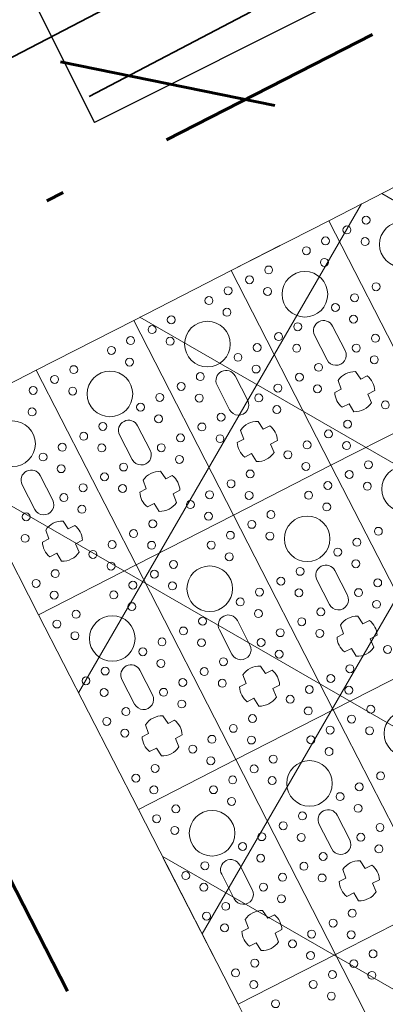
# Model space of a CAD drawing. Header units: metres. Extents: x 7472034 to 8440138, y 5890133 to 5961460.
# Tile 48 of 103: x 8439516.93 to 8439518.93, y 5890369.43 to 5890374.83. Entities that reach past the tile are written whole.
import ezdxf
from ezdxf import colors
from ezdxf.entities.mleader import LeaderData, LeaderLine
from ezdxf.math import Vec2, Vec3

# ---------------------------------------------------------------- set-up
doc = ezdxf.new("R2010")
doc.units = ezdxf.units.M
doc.header["$MEASUREMENT"] = 0
for name, pattern in [('$0$L218_500', [1, 0.5, -0.5]), ('ACAD_ISO03W100', [30, 12, -18]), ('DASHDOT', [25.399999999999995, 12.7, -6.349999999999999, 0, -6.349999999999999]), ('DASHDOTX2', [2, 1, -0.5, 0, -0.5]), ('DASHED', [19.049999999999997, 12.7, -6.349999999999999])]:
    doc.linetypes.add(name, pattern=pattern)
doc.layers.get('0').update_dxf_attribs({"linetype": 'CONTINUOUS', "lineweight": 5})
for name, color, linetype, lineweight in [('__GRANICA', 5, 'ACAD_ISO03W100', 80), ('_IS.BLOK.KD.doziemne', 7, 'CONTINUOUS', 5), ('_IS.KD.opis.2', 7, 'CONTINUOUS', 18), ('_IS.TCH.V.oddzialywanie', 30, 'DASHED', 60), ('_IS.TCH.V.skrzynki.0', 101, 'CONTINUOUS', 20), ('_IS.TCH.V.skrzynki.1', 97, 'CONTINUOUS', 20), ('_IS.TCH.V.skrzynki.2', 93, 'CONTINUOUS', 20), ('E_BLOK', 170, 'CONTINUOUS', 20), ('E_Kable_ziemia2', 10, 'DASHED', 35), ('E_Kanal_sterownicze', 10, 'DASHDOTX2', 35)]:
    doc.layers.add(name, color=color, linetype=linetype, lineweight=lineweight)
doc.layers.add('Kraw_parking', color=7, linetype='DASHED')
doc.styles.add('RS', font='Romans.shx', dxfattribs={"width": 0.7})

# ---------------------------------------------------------------- blocks, each defined once
blk = doc.blocks.new('Elektryk_v3')
at = {"layer": 'E_Kable_ziemia2', "color": 1, "ltscale": 0.1}
blk.add_lwpolyline([(-47.995441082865, -75.12338280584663), (-39.47770220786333, -71.02047101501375), (-28.359589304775, -73.6234334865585), (-29.27095957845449, -80.11922698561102), (-27.97647697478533, -82.44547663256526), (-13.99008785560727, -86.05215857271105), (-7.757099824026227, -86.53363337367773), (-3.364043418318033, -85.10968956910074), (2.010407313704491, -82.48466392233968), (2.010407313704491, -82.48466392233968), (6.782775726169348, -79.95534261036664), (12.44286250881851, -77.00296626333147), (12.65006005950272, -76.4139361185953), (9.372079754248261, -69.28661691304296), (17.62382033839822, -65.1038746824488), (18.05794266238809, -65.39319132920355), (24.48295167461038, -62.19143118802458), (21.93503779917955, -56.69791478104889), (21.70304629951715, -56.5877435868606), (17.90186174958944, -58.12423577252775)], dxfattribs=at)
at = {"layer": 'E_Kanal_sterownicze', "color": 1}
blk.add_lwpolyline([(-29.83625467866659, -82.44043670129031), (-13.99026843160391, -86.38241211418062), (-9.777016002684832, -86.98702516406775), (-8.866408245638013, -87.00584507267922), (-7.433892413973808, -86.96655004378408), (-3.298850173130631, -85.52363321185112), (2.14996868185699, -82.82342106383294), (2.14996868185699, -82.82342106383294), (2.14996868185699, -82.82342106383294), (13.05574875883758, -77.10486480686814)], dxfattribs=at)
blk = doc.blocks.new('A$C57F34CC8')
at = {"layer": '__GRANICA', "color": 246, "lineweight": 60, "ltscale": 0.1}
blk.add_lwpolyline([(104.5474768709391, 61.49084398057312), (124.7534257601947, 8.664832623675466), (116.2782638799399, -2.598389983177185e-07), (87.50180485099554, 5.853071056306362), (75.53745610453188, 9.185393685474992), (65.1202681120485, 10.79332474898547), (52.65768154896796, 12.23814885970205), (35.11359243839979, 14.25579591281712), (31.17050394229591, 14.72508112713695), (-8.847564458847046e-07, 23.87893649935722)], dxfattribs=at)
blk = doc.blocks.new('*U25')
at = {"lineweight": 5}
for p, q in [((0, 2999.400023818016), (0, 2399.399999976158)), ((0, 2399.400023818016), (0, 1799.399999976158)), ((1200.000047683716, 2399.400023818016), (0, 2399.400023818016)), ((0, 2399.399999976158), (1200.000047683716, 2399.399999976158)), ((1200, 2399.400023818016), (1200, 1799.399999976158)), ((1200.000047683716, 1799.399999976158), (1200.000047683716, 2399.400023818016)), ((854.2000353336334, 2199.411807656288), (854.2000353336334, 2159.277798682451)), ((945.2517032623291, 2157.341433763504), (945.2517032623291, 2199.661098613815)), ((675.6000235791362, 2154.900012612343), (524.4000235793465, 2154.900011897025)), ((854.2000353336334, 2159.277798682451), (803.9970001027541, 2153.097492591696)), ((995.8718986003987, 2153.33129808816), (945.2517032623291, 2157.341433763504)), ((524.4000238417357, 2043.900011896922), (675.6000238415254, 2043.900011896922)), ((803.9970001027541, 2045.702531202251), (854.2000353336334, 2039.522225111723)), ((854.2000353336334, 2039.522225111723), (854.2000353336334, 1999.388216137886)), ((945.2517032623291, 2041.45859003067), (995.8718986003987, 2045.468725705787)), ((945.2517032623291, 1999.138925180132), (945.2517032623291, 2041.45859003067)), ((0, 1799.400023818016), (0, 1199.399999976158)), ((1200.000047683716, 1799.400023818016), (0, 1799.400023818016)), ((0, 1799.399999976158), (1200.000047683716, 1799.399999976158)), ((1200, 1799.400023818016), (1200, 1199.399999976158)), ((2400.000047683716, 1799.400023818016), (1200, 1799.400023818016)), ((1200, 1799.399999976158), (2400.000047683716, 1799.399999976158)), ((1200.000047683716, 1199.399999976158), (1200.000047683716, 1799.400023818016)), ((2400, 1799.400023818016), (2400, 1199.399999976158)), ((2400.000047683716, 1199.399999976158), (2400.000047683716, 1799.400023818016)), ((854.2000353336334, 1599.411807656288), (854.2000353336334, 1559.277798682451)), ((945.2517032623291, 1557.341433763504), (945.2517032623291, 1599.661098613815)), ((2054.200035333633, 1599.411807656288), (2054.200035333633, 1559.277798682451)), ((2145.251703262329, 1557.341433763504), (2145.251703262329, 1599.661098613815)), ((675.6000235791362, 1554.900012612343), (524.4000235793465, 1554.900011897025)), ((854.2000353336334, 1559.277798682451), (803.9970001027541, 1553.097492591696)), ((995.8718986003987, 1553.33129808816), (945.2517032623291, 1557.341433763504)), ((1875.600023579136, 1554.900012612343), (1724.400023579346, 1554.900011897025)), ((2054.200035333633, 1559.277798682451), (2003.997000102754, 1553.097492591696)), ((2195.871898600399, 1553.33129808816), (2145.251703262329, 1557.341433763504)), ((524.4000238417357, 1443.900011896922), (675.6000238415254, 1443.900011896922)), ((803.9970001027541, 1445.702531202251), (854.2000353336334, 1439.522225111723)), ((854.2000353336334, 1439.522225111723), (854.2000353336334, 1399.388216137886)), ((945.2517032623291, 1441.45859003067), (995.8718986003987, 1445.468725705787)), ((945.2517032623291, 1399.138925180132), (945.2517032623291, 1441.45859003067)), ((1724.400023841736, 1443.900011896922), (1875.600023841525, 1443.900011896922)), ((2003.997000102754, 1445.702531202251), (2054.200035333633, 1439.522225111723)), ((2054.200035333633, 1439.522225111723), (2054.200035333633, 1399.388216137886)), ((2145.251703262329, 1441.45859003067), (2195.871898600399, 1445.468725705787)), ((2145.251703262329, 1399.138925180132), (2145.251703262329, 1441.45859003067)), ((0, 1199.400023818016), (0, 599.3999999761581)), ((1200.000047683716, 1199.400023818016), (0, 1199.400023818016)), ((0, 1199.399999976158), (1200.000047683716, 1199.399999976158)), ((1200, 1199.400023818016), (1200, 599.3999999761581)), ((2400.000047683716, 1199.400023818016), (1200, 1199.400023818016)), ((1200, 1199.399999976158), (2400.000047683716, 1199.399999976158)), ((1200.000047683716, 599.3999999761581), (1200.000047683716, 1199.400023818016)), ((2400, 1199.400023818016), (2400, 599.3999999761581)), ((3600.000047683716, 1199.400023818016), (2400, 1199.400023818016)), ((2400, 1199.399999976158), (3600.000047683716, 1199.399999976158)), ((2400.000047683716, 599.3999999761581), (2400.000047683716, 1199.400023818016)), ((3600, 1199.400023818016), (3600, 599.3999999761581)), ((3600.000047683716, 599.3999999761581), (3600.000047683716, 1199.400023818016)), ((854.2000353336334, 999.4118076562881), (854.2000353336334, 959.2777986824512)), ((945.2517032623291, 957.341433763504), (945.2517032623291, 999.6610986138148)), ((2054.200035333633, 999.4118076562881), (2054.200035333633, 959.2777986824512)), ((2145.251703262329, 957.341433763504), (2145.251703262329, 999.6610986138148)), ((3254.200035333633, 999.4118076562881), (3254.200035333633, 959.2777986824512)), ((3345.251703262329, 957.341433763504), (3345.251703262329, 999.6610986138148)), ((675.6000235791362, 954.9000126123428), (524.4000235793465, 954.9000118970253)), ((854.2000353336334, 959.2777986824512), (803.9970001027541, 953.0974925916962)), ((995.8718986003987, 953.3312980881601), (945.2517032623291, 957.341433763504)), ((1875.600023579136, 954.9000126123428), (1724.400023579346, 954.9000118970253)), ((2054.200035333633, 959.2777986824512), (2003.997000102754, 953.0974925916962)), ((2195.871898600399, 953.3312980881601), (2145.251703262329, 957.341433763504)), ((3075.600023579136, 954.9000126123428), (2924.400023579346, 954.9000118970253)), ((3254.200035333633, 959.2777986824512), (3203.997000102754, 953.0974925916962)), ((3395.871898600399, 953.3312980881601), (3345.251703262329, 957.341433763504)), ((524.4000238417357, 843.9000118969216), (675.6000238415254, 843.9000118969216)), ((803.9970001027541, 845.7025312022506), (854.2000353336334, 839.522225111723)), ((854.2000353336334, 839.522225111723), (854.2000353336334, 799.388216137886)), ((945.2517032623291, 841.4585900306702), (995.8718986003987, 845.4687257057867)), ((945.2517032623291, 799.138925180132), (945.2517032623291, 841.4585900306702)), ((1724.400023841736, 843.9000118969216), (1875.600023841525, 843.9000118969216)), ((2003.997000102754, 845.7025312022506), (2054.200035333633, 839.522225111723)), ((2054.200035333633, 839.522225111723), (2054.200035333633, 799.388216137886)), ((2145.251703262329, 841.4585900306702), (2195.871898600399, 845.4687257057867)), ((2145.251703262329, 799.138925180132), (2145.251703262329, 841.4585900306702)), ((2924.400023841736, 843.9000118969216), (3075.600023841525, 843.9000118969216)), ((3203.997000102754, 845.7025312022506), (3254.200035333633, 839.522225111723)), ((3254.200035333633, 839.522225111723), (3254.200035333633, 799.388216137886)), ((3345.251703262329, 841.4585900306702), (3395.871898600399, 845.4687257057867)), ((3345.251703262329, 799.138925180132), (3345.251703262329, 841.4585900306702)), ((1200.000047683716, 599.400023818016), (0, 599.400023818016)), ((0, 599.400023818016), (0, -0.6000000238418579)), ((0, 599.3999999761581), (1200.000047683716, 599.3999999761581)), ((1200, 599.400023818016), (1200, -0.6000000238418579)), ((2400.000047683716, 599.400023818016), (1200, 599.400023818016)), ((1200, 599.3999999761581), (2400.000047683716, 599.3999999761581)), ((1200.000047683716, -0.6000000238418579), (1200.000047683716, 599.400023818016)), ((2400, 599.400023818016), (2400, -0.6000000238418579)), ((3600.000047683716, 599.400023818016), (2400, 599.400023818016)), ((2400, 599.3999999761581), (3600.000047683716, 599.3999999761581)), ((2400.000047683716, -0.6000000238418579), (2400.000047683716, 599.400023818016)), ((3600, 599.400023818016), (3600, -0.6000000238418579)), ((4800.000047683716, 599.400023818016), (3600, 599.400023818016)), ((3600, 599.3999999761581), (4800.000047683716, 599.3999999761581)), ((3600.000047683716, -0.6000000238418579), (3600.000047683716, 599.400023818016)), ((854.2000353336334, 399.4118076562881), (854.2000353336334, 359.2777986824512)), ((945.2517032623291, 357.341433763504), (945.2517032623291, 399.6610986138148)), ((2054.200035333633, 399.4118076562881), (2054.200035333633, 359.2777986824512)), ((2145.251703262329, 357.341433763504), (2145.251703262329, 399.6610986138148)), ((3254.200035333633, 399.4118076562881), (3254.200035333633, 359.2777986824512)), ((3345.251703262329, 357.341433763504), (3345.251703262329, 399.6610986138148)), ((675.6000235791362, 354.9000126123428), (524.4000235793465, 354.9000118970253)), ((854.2000353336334, 359.2777986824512), (803.9970001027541, 353.0974925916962)), ((995.8718986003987, 353.3312980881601), (945.2517032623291, 357.341433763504)), ((1875.600023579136, 354.9000126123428), (1724.400023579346, 354.9000118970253)), ((2054.200035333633, 359.2777986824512), (2003.997000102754, 353.0974925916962)), ((2195.871898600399, 353.3312980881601), (2145.251703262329, 357.341433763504)), ((3075.600023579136, 354.9000126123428), (2924.400023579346, 354.9000118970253)), ((3254.200035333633, 359.2777986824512), (3203.997000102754, 353.0974925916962)), ((3395.871898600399, 353.3312980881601), (3345.251703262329, 357.341433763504)), ((524.4000238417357, 243.9000118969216), (675.6000238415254, 243.9000118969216)), ((803.9970001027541, 245.7025312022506), (854.2000353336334, 239.5222251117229)), ((854.2000353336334, 239.5222251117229), (854.2000353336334, 199.388216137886)), ((945.2517032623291, 241.4585900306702), (995.8718986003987, 245.4687257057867)), ((945.2517032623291, 199.138925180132), (945.2517032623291, 241.4585900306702)), ((1724.400023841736, 243.9000118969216), (1875.600023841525, 243.9000118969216)), ((2003.997000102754, 245.7025312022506), (2054.200035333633, 239.5222251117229)), ((2054.200035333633, 239.5222251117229), (2054.200035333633, 199.388216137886)), ((2145.251703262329, 241.4585900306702), (2195.871898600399, 245.4687257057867)), ((2145.251703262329, 199.138925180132), (2145.251703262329, 241.4585900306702)), ((2924.400023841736, 243.9000118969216), (3075.600023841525, 243.9000118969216)), ((3203.997000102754, 245.7025312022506), (3254.200035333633, 239.5222251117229)), ((3254.200035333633, 239.5222251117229), (3254.200035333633, 199.388216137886)), ((3345.251703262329, 241.4585900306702), (3395.871898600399, 245.4687257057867)), ((3345.251703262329, 199.138925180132), (3345.251703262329, 241.4585900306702)), ((0, -0.6000000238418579), (1200.000047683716, -0.6000000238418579)), ((1200, -0.6000000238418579), (2400.000047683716, -0.6000000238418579)), ((2400, -0.6000000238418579), (3600.000047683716, -0.6000000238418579)), ((3600, -0.6000000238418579), (4800.000047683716, -0.6000000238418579))]:
    blk.add_line(p, q, dxfattribs=at)
for centre, radius in [((300.000023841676, 2699.400011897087), 125), ((90.93635795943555, 2583.400011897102), 21.73927789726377), ((193.127355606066, 2524.400011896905), 21.73927789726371), ((90.93635795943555, 2465.400011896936), 21.73927789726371), ((440.9363579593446, 2465.400011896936), 21.73927789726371), ((90.93635795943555, 2333.400011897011), 21.7392778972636), ((440.9363579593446, 2333.400011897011), 21.7392778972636), ((690.9363579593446, 2333.400011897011), 21.73927789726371), ((193.127355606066, 2274.400011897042), 21.73927789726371), ((543.127355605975, 2274.400011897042), 21.7392778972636), ((793.127355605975, 2274.400011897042), 21.7392778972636), ((90.93635795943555, 2215.400011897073), 21.73927789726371), ((300.000023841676, 2099.400011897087), 125), ((440.9363579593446, 2215.400011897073), 21.73927789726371), ((690.9363579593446, 2215.400011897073), 21.7392778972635), ((1040.936357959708, 2215.400011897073), 21.7392778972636), ((1500.000023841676, 2099.400011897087), 125), ((90.93635795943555, 1983.400011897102), 21.73927789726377), ((440.9363579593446, 1983.400011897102), 21.73927789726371), ((690.9363579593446, 1983.400011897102), 21.73927789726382), ((1040.936357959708, 1983.400011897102), 21.7392778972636), ((1290.936357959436, 1983.400011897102), 21.73927789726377), ((193.127355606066, 1924.400011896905), 21.73927789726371), ((543.127355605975, 1924.400011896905), 21.7392778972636), ((793.127355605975, 1924.400011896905), 21.7392778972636), ((1143.127355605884, 1924.400011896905), 21.7392778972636), ((1393.127355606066, 1924.400011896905), 21.73927789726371), ((90.93635795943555, 1865.400011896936), 21.73927789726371), ((440.9363579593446, 1865.400011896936), 21.73927789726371), ((690.9363579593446, 1865.400011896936), 21.73927789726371), ((1040.936357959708, 1865.400011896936), 21.7392778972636), ((1290.936357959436, 1865.400011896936), 21.73927789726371), ((1640.936357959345, 1865.400011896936), 21.73927789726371), ((90.93635795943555, 1733.400011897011), 21.7392778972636), ((440.9363579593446, 1733.400011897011), 21.7392778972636), ((690.9363579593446, 1733.400011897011), 21.73927789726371), ((1040.936357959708, 1733.400011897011), 21.7392778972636), ((1290.936357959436, 1733.400011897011), 21.7392778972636), ((1640.936357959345, 1733.400011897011), 21.7392778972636), ((1890.936357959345, 1733.400011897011), 21.73927789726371), ((193.127355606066, 1674.400011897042), 21.73927789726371), ((543.127355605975, 1674.400011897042), 21.7392778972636), ((793.127355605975, 1674.400011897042), 21.7392778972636), ((1143.127355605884, 1674.400011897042), 21.7392778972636), ((1393.127355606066, 1674.400011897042), 21.73927789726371), ((1743.127355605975, 1674.400011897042), 21.7392778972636), ((1993.127355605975, 1674.400011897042), 21.7392778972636), ((90.93635795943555, 1615.400011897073), 21.73927789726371), ((300.000023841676, 1499.400011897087), 125), ((440.9363579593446, 1615.400011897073), 21.73927789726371), ((690.9363579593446, 1615.400011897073), 21.7392778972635), ((1040.936357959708, 1615.400011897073), 21.7392778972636), ((1290.936357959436, 1615.400011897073), 21.73927789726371), ((1500.000023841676, 1499.400011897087), 125), ((1640.936357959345, 1615.400011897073), 21.73927789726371), ((1890.936357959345, 1615.400011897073), 21.7392778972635), ((2240.936357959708, 1615.400011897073), 21.7392778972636), ((2700.000023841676, 1499.400011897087), 125), ((90.93635795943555, 1383.400011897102), 21.73927789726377), ((440.9363579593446, 1383.400011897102), 21.73927789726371), ((690.9363579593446, 1383.400011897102), 21.73927789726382), ((1040.936357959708, 1383.400011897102), 21.7392778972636), ((1290.936357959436, 1383.400011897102), 21.73927789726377), ((1640.936357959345, 1383.400011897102), 21.73927789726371), ((1890.936357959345, 1383.400011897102), 21.73927789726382), ((2240.936357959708, 1383.400011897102), 21.7392778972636), ((2490.936357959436, 1383.400011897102), 21.73927789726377), ((193.127355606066, 1324.400011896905), 21.73927789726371), ((543.127355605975, 1324.400011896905), 21.7392778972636), ((793.127355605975, 1324.400011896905), 21.7392778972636), ((1143.127355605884, 1324.400011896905), 21.7392778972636), ((1393.127355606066, 1324.400011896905), 21.73927789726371), ((1743.127355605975, 1324.400011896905), 21.7392778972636), ((1993.127355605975, 1324.400011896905), 21.7392778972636), ((2343.127355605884, 1324.400011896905), 21.7392778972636), ((2593.127355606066, 1324.400011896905), 21.73927789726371), ((90.93635795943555, 1265.400011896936), 21.73927789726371), ((440.9363579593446, 1265.400011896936), 21.73927789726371), ((690.9363579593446, 1265.400011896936), 21.73927789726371), ((1040.936357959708, 1265.400011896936), 21.7392778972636), ((1290.936357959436, 1265.400011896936), 21.73927789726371), ((1640.936357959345, 1265.400011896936), 21.73927789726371), ((1890.936357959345, 1265.400011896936), 21.73927789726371), ((2240.936357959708, 1265.400011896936), 21.7392778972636), ((2490.936357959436, 1265.400011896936), 21.73927789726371), ((2840.936357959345, 1265.400011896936), 21.73927789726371), ((90.93635795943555, 1133.400011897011), 21.7392778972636), ((440.9363579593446, 1133.400011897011), 21.7392778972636), ((690.9363579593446, 1133.400011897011), 21.73927789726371), ((1040.936357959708, 1133.400011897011), 21.7392778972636), ((1290.936357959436, 1133.400011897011), 21.7392778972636), ((1640.936357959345, 1133.400011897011), 21.7392778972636), ((1890.936357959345, 1133.400011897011), 21.73927789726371), ((2240.936357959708, 1133.400011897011), 21.7392778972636), ((2490.936357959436, 1133.400011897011), 21.7392778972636), ((2840.936357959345, 1133.400011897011), 21.7392778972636), ((3090.936357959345, 1133.400011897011), 21.73927789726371), ((193.127355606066, 1074.400011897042), 21.73927789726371), ((543.127355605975, 1074.400011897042), 21.7392778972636), ((793.127355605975, 1074.400011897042), 21.7392778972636), ((1143.127355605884, 1074.400011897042), 21.7392778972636), ((1393.127355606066, 1074.400011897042), 21.73927789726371), ((1743.127355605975, 1074.400011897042), 21.7392778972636), ((1993.127355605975, 1074.400011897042), 21.7392778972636), ((2343.127355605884, 1074.400011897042), 21.7392778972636), ((2593.127355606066, 1074.400011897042), 21.73927789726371), ((2943.127355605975, 1074.400011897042), 21.7392778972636), ((3193.127355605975, 1074.400011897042), 21.7392778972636), ((90.93635795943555, 1015.400011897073), 21.73927789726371), ((440.9363579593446, 1015.400011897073), 21.73927789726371), ((690.9363579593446, 1015.400011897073), 21.7392778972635), ((1040.936357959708, 1015.400011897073), 21.7392778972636), ((1290.936357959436, 1015.400011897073), 21.73927789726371), ((1640.936357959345, 1015.400011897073), 21.73927789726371), ((1890.936357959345, 1015.400011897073), 21.7392778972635), ((2240.936357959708, 1015.400011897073), 21.7392778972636), ((2490.936357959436, 1015.400011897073), 21.73927789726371), ((2840.936357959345, 1015.400011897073), 21.73927789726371), ((3090.936357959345, 1015.400011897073), 21.7392778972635), ((300.000023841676, 899.4000118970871), 125), ((1500.000023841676, 899.4000118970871), 125), ((2700.000023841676, 899.4000118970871), 125), ((90.93635795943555, 783.4000118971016), 21.73927789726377), ((440.9363579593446, 783.4000118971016), 21.73927789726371), ((690.9363579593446, 783.4000118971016), 21.73927789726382), ((1040.936357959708, 783.4000118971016), 21.7392778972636), ((1290.936357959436, 783.4000118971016), 21.73927789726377), ((1640.936357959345, 783.4000118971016), 21.73927789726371), ((1890.936357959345, 783.4000118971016), 21.73927789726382), ((2240.936357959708, 783.4000118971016), 21.7392778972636), ((2490.936357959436, 783.4000118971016), 21.73927789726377), ((2840.936357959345, 783.4000118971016), 21.73927789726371), ((3090.936357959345, 783.4000118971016), 21.73927789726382), ((3440.936357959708, 783.4000118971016), 21.7392778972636), ((3690.936357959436, 783.4000118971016), 21.73927789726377), ((193.127355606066, 724.4000118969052), 21.73927789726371), ((543.127355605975, 724.4000118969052), 21.7392778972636), ((793.127355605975, 724.4000118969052), 21.7392778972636), ((1143.127355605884, 724.4000118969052), 21.7392778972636), ((1393.127355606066, 724.4000118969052), 21.73927789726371), ((1743.127355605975, 724.4000118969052), 21.7392778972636), ((1993.127355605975, 724.4000118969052), 21.7392778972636), ((2343.127355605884, 724.4000118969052), 21.7392778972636), ((2593.127355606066, 724.4000118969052), 21.73927789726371), ((2943.127355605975, 724.4000118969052), 21.7392778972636), ((3193.127355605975, 724.4000118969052), 21.7392778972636), ((3543.127355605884, 724.4000118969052), 21.7392778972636), ((3793.127355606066, 724.4000118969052), 21.73927789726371), ((90.93635795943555, 665.4000118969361), 21.73927789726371), ((440.9363579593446, 665.4000118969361), 21.73927789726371), ((690.9363579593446, 665.4000118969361), 21.73927789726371), ((1040.936357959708, 665.4000118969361), 21.7392778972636), ((1290.936357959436, 665.4000118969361), 21.73927789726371), ((1640.936357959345, 665.4000118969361), 21.73927789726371), ((1890.936357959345, 665.4000118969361), 21.73927789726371), ((2240.936357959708, 665.4000118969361), 21.7392778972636), ((2490.936357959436, 665.4000118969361), 21.73927789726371), ((2840.936357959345, 665.4000118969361), 21.73927789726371), ((3090.936357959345, 665.4000118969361), 21.73927789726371), ((3440.936357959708, 665.4000118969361), 21.7392778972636), ((3690.936357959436, 665.4000118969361), 21.73927789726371), ((90.93635795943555, 533.4000118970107), 21.7392778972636), ((440.9363579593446, 533.4000118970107), 21.7392778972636), ((690.9363579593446, 533.4000118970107), 21.73927789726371), ((1040.936357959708, 533.4000118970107), 21.7392778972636), ((1290.936357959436, 533.4000118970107), 21.7392778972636), ((1640.936357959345, 533.4000118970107), 21.7392778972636), ((1890.936357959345, 533.4000118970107), 21.73927789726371), ((2240.936357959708, 533.4000118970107), 21.7392778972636), ((2490.936357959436, 533.4000118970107), 21.7392778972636), ((2840.936357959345, 533.4000118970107), 21.7392778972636), ((3090.936357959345, 533.4000118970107), 21.73927789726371), ((3440.936357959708, 533.4000118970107), 21.7392778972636), ((3690.936357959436, 533.4000118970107), 21.7392778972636), ((193.127355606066, 474.4000118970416), 21.73927789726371), ((543.127355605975, 474.4000118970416), 21.7392778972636), ((793.127355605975, 474.4000118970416), 21.7392778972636), ((1143.127355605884, 474.4000118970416), 21.7392778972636), ((1393.127355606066, 474.4000118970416), 21.73927789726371), ((1743.127355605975, 474.4000118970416), 21.7392778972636), ((1993.127355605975, 474.4000118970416), 21.7392778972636), ((2343.127355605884, 474.4000118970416), 21.7392778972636), ((2593.127355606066, 474.4000118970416), 21.73927789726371), ((2943.127355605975, 474.4000118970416), 21.7392778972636), ((3193.127355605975, 474.4000118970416), 21.7392778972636), ((3543.127355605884, 474.4000118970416), 21.7392778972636), ((3793.127355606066, 474.4000118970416), 21.73927789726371), ((440.9363579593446, 415.4000118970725), 21.73927789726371), ((690.9363579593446, 415.4000118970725), 21.7392778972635), ((1040.936357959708, 415.4000118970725), 21.7392778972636), ((1290.936357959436, 415.4000118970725), 21.73927789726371), ((1640.936357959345, 415.4000118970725), 21.73927789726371), ((1890.936357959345, 415.4000118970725), 21.7392778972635), ((2240.936357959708, 415.4000118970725), 21.7392778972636), ((2490.936357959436, 415.4000118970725), 21.73927789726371), ((2840.936357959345, 415.4000118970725), 21.73927789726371), ((3090.936357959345, 415.4000118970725), 21.7392778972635), ((3440.936357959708, 415.4000118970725), 21.7392778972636), ((3690.936357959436, 415.4000118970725), 21.73927789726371), ((300.000023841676, 299.4000118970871), 125), ((1500.000023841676, 299.4000118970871), 125), ((2700.000023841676, 299.4000118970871), 125), ((690.9363579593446, 183.4000118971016), 21.73927789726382), ((1040.936357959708, 183.4000118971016), 21.7392778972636), ((1290.936357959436, 183.4000118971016), 21.73927789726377), ((1640.936357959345, 183.4000118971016), 21.73927789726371), ((1890.936357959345, 183.4000118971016), 21.73927789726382), ((2240.936357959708, 183.4000118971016), 21.7392778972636), ((2490.936357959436, 183.4000118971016), 21.73927789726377), ((2840.936357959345, 183.4000118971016), 21.73927789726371), ((3090.936357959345, 183.4000118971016), 21.73927789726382), ((3440.936357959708, 183.4000118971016), 21.7392778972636), ((3690.936357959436, 183.4000118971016), 21.73927789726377), ((793.127355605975, 124.4000118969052), 21.7392778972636), ((1143.127355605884, 124.4000118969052), 21.7392778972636), ((1393.127355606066, 124.4000118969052), 21.73927789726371), ((1743.127355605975, 124.4000118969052), 21.7392778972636), ((1993.127355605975, 124.4000118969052), 21.7392778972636), ((2343.127355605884, 124.4000118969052), 21.7392778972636), ((2593.127355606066, 124.4000118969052), 21.73927789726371), ((2943.127355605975, 124.4000118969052), 21.7392778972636), ((3193.127355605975, 124.4000118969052), 21.7392778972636), ((3543.127355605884, 124.4000118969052), 21.7392778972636), ((1040.936357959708, 65.40001189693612), 21.7392778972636), ((1290.936357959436, 65.40001189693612), 21.73927789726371), ((1640.936357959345, 65.40001189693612), 21.73927789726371), ((1890.936357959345, 65.40001189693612), 21.73927789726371), ((2240.936357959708, 65.40001189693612), 21.7392778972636), ((2490.936357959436, 65.40001189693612), 21.73927789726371), ((2840.936357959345, 65.40001189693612), 21.73927789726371), ((3090.936357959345, 65.40001189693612), 21.73927789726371), ((3440.936357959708, 65.40001189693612), 21.7392778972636)]:
    blk.add_circle(centre, radius, dxfattribs=at)
for centre, radius, start, end in [((900.0000238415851, 2099.400011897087), 110, 65.70851514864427, 114.6052205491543), ((524.4000238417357, 2099.400011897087), 55.50000000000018, 90.00000026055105, 270), ((675.6000238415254, 2099.400011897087), 55.50000000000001, 270, 90.00000026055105), ((900.0000238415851, 2099.400011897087), 109.9999999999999, 150.7803558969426, 209.2196441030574), ((900.0000238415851, 2099.400011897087), 110.0000000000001, 330.6407226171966, 29.35927738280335), ((900.0000238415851, 2099.400011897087), 110, 245.3947794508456, 294.2914848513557), ((900.0000238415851, 1499.400011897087), 110, 65.70851514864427, 114.6052205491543), ((2100.000023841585, 1499.400011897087), 110, 65.70851514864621, 114.6052205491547), ((524.4000238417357, 1499.400011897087), 55.50000000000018, 90.00000026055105, 270), ((675.6000238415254, 1499.400011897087), 55.50000000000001, 270, 90.00000026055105), ((900.0000238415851, 1499.400011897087), 109.9999999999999, 150.7803558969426, 209.2196441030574), ((900.0000238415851, 1499.400011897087), 110.0000000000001, 330.6407226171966, 29.35927738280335), ((1724.400023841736, 1499.400011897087), 55.50000000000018, 90.00000026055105, 270), ((1875.600023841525, 1499.400011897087), 55.50000000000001, 270, 90.00000026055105), ((2100.000023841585, 1499.400011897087), 109.9999999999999, 150.780355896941, 209.219644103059), ((2100.000023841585, 1499.400011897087), 110.0000000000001, 330.6407226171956, 29.35927738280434), ((900.0000238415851, 1499.400011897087), 110, 245.3947794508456, 294.2914848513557), ((2100.000023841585, 1499.400011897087), 110, 245.3947794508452, 294.2914848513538), ((900.0000238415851, 899.4000118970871), 110, 65.70851514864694, 114.6052205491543), ((2100.000023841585, 899.4000118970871), 110, 65.70851514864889, 114.6052205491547), ((3300.000023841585, 899.4000118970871), 110, 65.70851514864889, 114.6052205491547), ((524.4000238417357, 899.4000118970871), 55.50000000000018, 90.00000026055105, 270), ((675.6000238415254, 899.4000118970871), 55.50000000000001, 270, 90.00000026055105), ((900.0000238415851, 899.4000118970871), 109.9999999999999, 150.7803558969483, 209.2196441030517), ((900.0000238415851, 899.4000118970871), 110.0000000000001, 330.6407226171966, 29.35927738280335), ((1724.400023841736, 899.4000118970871), 55.50000000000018, 90.00000026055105, 270), ((1875.600023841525, 899.4000118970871), 55.50000000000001, 270, 90.00000026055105), ((2100.000023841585, 899.4000118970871), 109.9999999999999, 150.7803558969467, 209.2196441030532), ((2100.000023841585, 899.4000118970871), 110.0000000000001, 330.6407226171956, 29.35927738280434), ((2924.400023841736, 899.4000118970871), 55.50000000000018, 90.00000026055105, 270), ((3075.600023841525, 899.4000118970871), 55.50000000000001, 270, 90.00000026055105), ((3300.000023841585, 899.4000118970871), 109.9999999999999, 150.7803558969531, 209.2196441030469), ((3300.000023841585, 899.4000118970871), 110.0000000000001, 330.6407226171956, 29.35927738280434), ((900.0000238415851, 899.4000118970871), 110, 245.3947794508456, 294.2914848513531), ((2100.000023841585, 899.4000118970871), 110, 245.3947794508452, 294.2914848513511), ((3300.000023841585, 899.4000118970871), 110, 245.3947794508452, 294.2914848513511), ((900.0000238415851, 299.4000118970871), 110, 65.70851514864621, 114.6052205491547), ((2100.000023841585, 299.4000118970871), 110, 65.70851514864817, 114.6052205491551), ((3300.000023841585, 299.4000118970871), 110, 65.70851514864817, 114.6052205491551), ((524.4000238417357, 299.4000118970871), 55.50000000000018, 90.00000026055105, 270), ((675.6000238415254, 299.4000118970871), 55.50000000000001, 270, 90.00000026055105), ((900.0000238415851, 299.4000118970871), 109.9999999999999, 150.7803558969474, 209.2196441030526), ((900.0000238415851, 299.4000118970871), 110.0000000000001, 330.6407226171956, 29.35927738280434), ((1724.400023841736, 299.4000118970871), 55.50000000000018, 90.00000026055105, 270), ((1875.600023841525, 299.4000118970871), 55.50000000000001, 270, 90.00000026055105), ((2100.000023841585, 299.4000118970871), 109.9999999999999, 150.7803558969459, 209.2196441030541), ((2100.000023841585, 299.4000118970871), 110.0000000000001, 330.6407226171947, 29.35927738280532), ((2924.400023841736, 299.4000118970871), 55.50000000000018, 90.00000026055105, 270), ((3075.600023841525, 299.4000118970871), 55.50000000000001, 270, 90.00000026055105), ((3300.000023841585, 299.4000118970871), 109.9999999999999, 150.7803558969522, 209.2196441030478), ((3300.000023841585, 299.4000118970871), 110.0000000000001, 330.6407226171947, 29.35927738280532), ((900.0000238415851, 299.4000118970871), 110, 245.3947794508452, 294.2914848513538), ((2100.000023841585, 299.4000118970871), 110, 245.3947794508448, 294.2914848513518), ((3300.000023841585, 299.4000118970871), 110, 245.3947794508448, 294.2914848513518)]:
    blk.add_arc(centre, radius, start, end, dxfattribs=at)
blk = doc.blocks.new('JPII.KD_aktualizacja rzędnych_20.12.2024')
at = {"layer": '_IS.TCH.V.skrzynki.0', "lineweight": 13}
h = blk.add_hatch(dxfattribs=at)
h.set_pattern_fill('ANSI37', color=256, scale=10, angle=15)
h.set_pattern_definition([(59.99999999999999, (-62.26768374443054, 30.61646902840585), (-1.082531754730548, 0.625), []), (150, (-62.26768374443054, 30.61646902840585), (-0.6250000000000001, -1.082531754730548), [])])
h.paths.add_polyline_path([(8438679.881406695, 5890674.828945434), (8438677.694513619, 5890679.101824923), (8438656.86422629, 5890668.44072127), (8438659.051119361, 5890664.167841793)])
at = {"layer": '_IS.TCH.V.oddzialywanie', "color": 150, "linetype": 'DASHDOT', "ltscale": 0.1, "elevation": 7.079631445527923e-07}
blk.add_lwpolyline([(8438658.703454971, 5890663.091213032), (8438680.958035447, 5890674.481281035), (8438678.042178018, 5890680.178453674), (8438655.787597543, 5890668.78838567)], close=True, dxfattribs=at)
at = {"layer": '_IS.TCH.V.skrzynki.1', "linetype": 'ACAD_ISO03W100', "ltscale": 0.05, "elevation": 7.079631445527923e-07}
blk.add_lwpolyline([(8438677.694513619, 5890679.101824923), (8438679.881406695, 5890674.828945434), (8438659.051119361, 5890664.167841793), (8438656.86422629, 5890668.44072127), (8438677.694513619, 5890679.101824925)], dxfattribs=at)
at = {"layer": '_IS.TCH.V.skrzynki.2', "color": 124, "xscale": 0.001, "yscale": 0.001, "zscale": 0.001, "rotation": 297.1037209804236}
blk.add_blockref('*U25', (8438656.864760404, 5890668.440994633, 7.079631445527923e-07), dxfattribs=at)
at = {"layer": '_IS.KD.opis.2', "color": 0}
ml = blk.add_multileader_mtext('Standard', dxfattribs=at)
ml.set_content('Y=8438656,8642\\PX=5890668,4407', style='RS')
ml.set_leader_properties()
ml.build(insert=Vec2(0, 0))
ml.multileader.update_dxf_attribs({"text_left_attachment_type": 2, "text_right_attachment_type": 2, "dogleg_length": 2.433335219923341, "arrow_head_size": 0.25})
ctx = ml.context
ctx.base_point, ctx.char_height, ctx.arrow_head_size, ctx.landing_gap_size, ctx.plane_origin = Vec3(8438648.039896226, 5890663.962814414, 7.079631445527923e-07), 0.75, 0.25, 0.3, Vec3(8438646.93276739, 5890660.224803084, 7.079631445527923e-07)
ctx.left_attachment, ctx.right_attachment, ctx.text_align_type = 2, 2, 1
notes = []
notes.append((ctx, [(0, (1, 1, 0), (8438655.687421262, 5890663.962814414, 7.079631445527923e-07), (-1, 0), 0.2975250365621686, [(0, [(8438656.864226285, 5890668.440721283, 7.079631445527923e-07)], 0, [])])]))
ctx.mtext.insert, ctx.mtext.width, ctx.mtext.alignment, ctx.mtext.flow_direction = Vec3(8438651.714896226, 5890665.034242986, 7.079631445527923e-07), 13.59604729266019, 2, 5
for ctx, leaders in notes:
    for number, flags, end, landing, length, lines in leaders:
        leader = LeaderData()
        leader.index, (leader.has_last_leader_line, leader.has_dogleg_vector, leader.attachment_direction) = number, flags
        leader.last_leader_point, leader.dogleg_vector, leader.dogleg_length = Vec3(end), Vec3(landing), length
        for number, points, colour, breaks in lines:
            line = LeaderLine()
            line.index, line.vertices, line.color, line.breaks = number, Vec3.list(points), colors.encode_raw_color(colour), breaks
            leader.lines.append(line)
        ctx.leaders.append(leader)

msp = doc.modelspace()

# ---------------------------------------------------------------- linework, layer by layer
at = {"layer": 'Kraw_parking', "color": 0}
for p, q in [((8439523.583059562, 5890377.399568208), (8439517.339058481, 5890374.265585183)), ((8439516.815779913, 5890375.308140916), (8439517.33905848, 5890374.265585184))]:
    msp.add_line(p, q, dxfattribs=at)

# ---------------------------------------------------------------- block references
at = {"layer": '__GRANICA', "color": 1, "linetype": 'Continuous', "ltscale": 0.2}
msp.add_blockref('A$C57F34CC8', (8439413.808154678, 5890371.967410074), dxfattribs=at)
at = {"layer": '_IS.BLOK.KD.doziemne', "linetype": '$0$L218_500'}
msp.add_blockref('JPII.KD_aktualizacja rzędnych_20.12.2024', (859.6212462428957, -295.8072097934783), dxfattribs=at)
at = {"layer": 'E_BLOK'}
msp.add_blockref('Elektryk_v3', (8439509.580092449, 5890454.305613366), dxfattribs=at)

doc.saveas('drawing.dxf')
